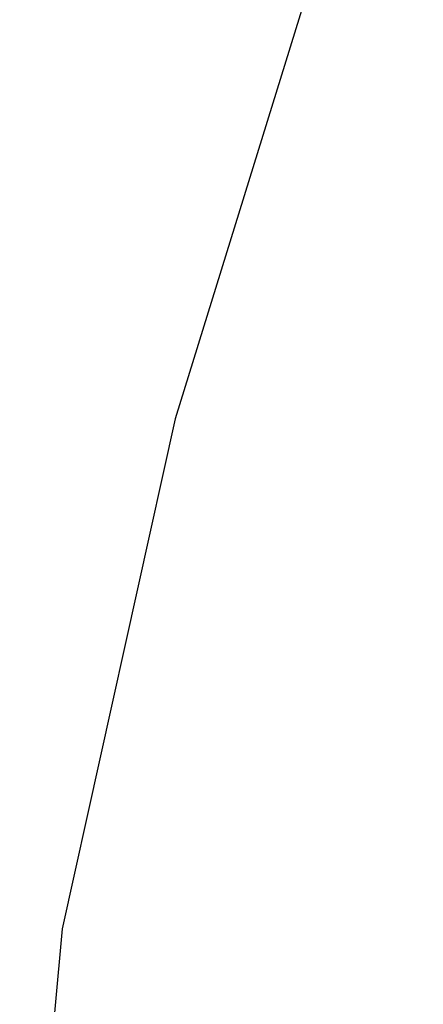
# Model space of a CAD drawing. Extents: x 10527 to 38813, y 13847 to 37526.
# Tile 122 of 256: x 35350.496 to 35351.067, y 36365.825 to 36367.216. Entities that reach past the tile are written whole.
import ezdxf

# ---------------------------------------------------------------- set-up
doc = ezdxf.new("R2010")
doc.units = 0
doc.header["$LTSCALE"] = 0.5
doc.header["$MEASUREMENT"] = 0
doc.layers.add('(032) Горизонтали утолщенные', color=32, linetype='Continuous', lineweight=30)

# ---------------------------------------------------------------- blocks, each defined once
blk = doc.blocks.new('gergrgrre')
at = {"layer": '(032) Горизонтали утолщенные', "color": 32}
blk.add_polyline3d([(360205.37, 4200491.68, 546), (360204.44, 4200490.86, 546), (360203.56, 4200489.96, 546), (360202.71, 4200488.95, 546), (360201.9, 4200487.84, 546), (360201.14, 4200486.63, 546), (360200.44, 4200485.35, 546), (360199.79, 4200484.05, 546), (360199.21, 4200482.75, 546), (360198.7, 4200481.51, 546), (360198.27, 4200480.37, 546), (360197.92, 4200479.37, 546), (360197.66, 4200478.53, 546), (360197.5, 4200477.81, 546), (360197.44, 4200477.15, 546), (360197.51, 4200476.49, 546), (360197.7, 4200475.76, 546), (360198.04, 4200474.92, 546), (360198.52, 4200473.88, 546)], dxfattribs=at)
blk.add_polyline3d([(360205.37, 4200491.68, 546), (360204.44, 4200490.86, 546), (360203.56, 4200489.96, 546), (360202.71, 4200488.95, 546), (360201.9, 4200487.84, 546), (360201.14, 4200486.63, 546), (360200.44, 4200485.35, 546), (360199.79, 4200484.05, 546), (360199.21, 4200482.75, 546), (360198.7, 4200481.51, 546), (360198.27, 4200480.37, 546), (360197.92, 4200479.37, 546), (360197.66, 4200478.53, 546), (360197.5, 4200477.81, 546), (360197.44, 4200477.15, 546), (360197.51, 4200476.49, 546), (360197.7, 4200475.76, 546), (360198.04, 4200474.92, 546), (360198.52, 4200473.88, 546)], dxfattribs=at)
blk.add_polyline3d([(360205.37, 4200491.68, 546), (360204.44, 4200490.86, 546), (360203.56, 4200489.96, 546), (360202.71, 4200488.95, 546), (360201.9, 4200487.84, 546), (360201.14, 4200486.63, 546), (360200.44, 4200485.35, 546), (360199.79, 4200484.05, 546), (360199.21, 4200482.75, 546), (360198.7, 4200481.51, 546), (360198.27, 4200480.37, 546), (360197.92, 4200479.37, 546), (360197.66, 4200478.53, 546), (360197.5, 4200477.81, 546), (360197.44, 4200477.15, 546), (360197.51, 4200476.49, 546), (360197.7, 4200475.76, 546), (360198.04, 4200474.92, 546), (360198.52, 4200473.88, 546)], dxfattribs=at)
blk.add_polyline3d([(360205.37, 4200491.68, 546), (360204.44, 4200490.86, 546), (360203.56, 4200489.96, 546), (360202.71, 4200488.95, 546), (360201.9, 4200487.84, 546), (360201.14, 4200486.63, 546), (360200.44, 4200485.35, 546), (360199.79, 4200484.05, 546), (360199.21, 4200482.75, 546), (360198.7, 4200481.51, 546), (360198.27, 4200480.37, 546), (360197.92, 4200479.37, 546), (360197.66, 4200478.53, 546), (360197.5, 4200477.81, 546), (360197.44, 4200477.15, 546), (360197.51, 4200476.49, 546), (360197.7, 4200475.76, 546), (360198.04, 4200474.92, 546), (360198.52, 4200473.88, 546)], dxfattribs=at)
blk.add_polyline3d([(360205.37, 4200491.68, 546), (360204.44, 4200490.86, 546), (360203.56, 4200489.96, 546), (360202.71, 4200488.95, 546), (360201.9, 4200487.84, 546), (360201.14, 4200486.63, 546), (360200.44, 4200485.35, 546), (360199.79, 4200484.05, 546), (360199.21, 4200482.75, 546), (360198.7, 4200481.51, 546), (360198.27, 4200480.37, 546), (360197.92, 4200479.37, 546), (360197.66, 4200478.53, 546), (360197.5, 4200477.81, 546), (360197.44, 4200477.15, 546), (360197.51, 4200476.49, 546), (360197.7, 4200475.76, 546), (360198.04, 4200474.92, 546), (360198.52, 4200473.88, 546)], dxfattribs=at)
blk.add_polyline3d([(360205.37, 4200491.68, 546), (360204.44, 4200490.86, 546), (360203.56, 4200489.96, 546), (360202.71, 4200488.95, 546), (360201.9, 4200487.84, 546), (360201.14, 4200486.63, 546), (360200.44, 4200485.35, 546), (360199.79, 4200484.05, 546), (360199.21, 4200482.75, 546), (360198.7, 4200481.51, 546), (360198.27, 4200480.37, 546), (360197.92, 4200479.37, 546), (360197.66, 4200478.53, 546), (360197.5, 4200477.81, 546), (360197.44, 4200477.15, 546), (360197.51, 4200476.49, 546), (360197.7, 4200475.76, 546), (360198.04, 4200474.92, 546), (360198.52, 4200473.88, 546)], dxfattribs=at)
blk.add_polyline3d([(360205.37, 4200491.68, 546), (360204.44, 4200490.86, 546), (360203.56, 4200489.96, 546), (360202.71, 4200488.95, 546), (360201.9, 4200487.84, 546), (360201.14, 4200486.63, 546), (360200.44, 4200485.35, 546), (360199.79, 4200484.05, 546), (360199.21, 4200482.75, 546), (360198.7, 4200481.51, 546), (360198.27, 4200480.37, 546), (360197.92, 4200479.37, 546), (360197.66, 4200478.53, 546), (360197.5, 4200477.81, 546), (360197.44, 4200477.15, 546), (360197.51, 4200476.49, 546), (360197.7, 4200475.76, 546), (360198.04, 4200474.92, 546), (360198.52, 4200473.88, 546)], dxfattribs=at)
blk.add_polyline3d([(360205.37, 4200491.68, 546), (360204.44, 4200490.86, 546), (360203.56, 4200489.96, 546), (360202.71, 4200488.95, 546), (360201.9, 4200487.84, 546), (360201.14, 4200486.63, 546), (360200.44, 4200485.35, 546), (360199.79, 4200484.05, 546), (360199.21, 4200482.75, 546), (360198.7, 4200481.51, 546), (360198.27, 4200480.37, 546), (360197.92, 4200479.37, 546), (360197.66, 4200478.53, 546), (360197.5, 4200477.81, 546), (360197.44, 4200477.15, 546), (360197.51, 4200476.49, 546), (360197.7, 4200475.76, 546), (360198.04, 4200474.92, 546), (360198.52, 4200473.88, 546)], dxfattribs=at)
blk.add_polyline3d([(360205.37, 4200491.68, 546), (360204.44, 4200490.86, 546), (360203.56, 4200489.96, 546), (360202.71, 4200488.95, 546), (360201.9, 4200487.84, 546), (360201.14, 4200486.63, 546), (360200.44, 4200485.35, 546), (360199.79, 4200484.05, 546), (360199.21, 4200482.75, 546), (360198.7, 4200481.51, 546), (360198.27, 4200480.37, 546), (360197.92, 4200479.37, 546), (360197.66, 4200478.53, 546), (360197.5, 4200477.81, 546), (360197.44, 4200477.15, 546), (360197.51, 4200476.49, 546), (360197.7, 4200475.76, 546), (360198.04, 4200474.92, 546), (360198.52, 4200473.88, 546)], dxfattribs=at)
blk.add_polyline3d([(360205.37, 4200491.68, 546), (360204.44, 4200490.86, 546), (360203.56, 4200489.96, 546), (360202.71, 4200488.95, 546), (360201.9, 4200487.84, 546), (360201.14, 4200486.63, 546), (360200.44, 4200485.35, 546), (360199.79, 4200484.05, 546), (360199.21, 4200482.75, 546), (360198.7, 4200481.51, 546), (360198.27, 4200480.37, 546), (360197.92, 4200479.37, 546), (360197.66, 4200478.53, 546), (360197.5, 4200477.81, 546), (360197.44, 4200477.15, 546), (360197.51, 4200476.49, 546), (360197.7, 4200475.76, 546), (360198.04, 4200474.92, 546), (360198.52, 4200473.88, 546)], dxfattribs=at)
blk.add_polyline3d([(360205.37, 4200491.68, 546), (360204.44, 4200490.86, 546), (360203.56, 4200489.96, 546), (360202.71, 4200488.95, 546), (360201.9, 4200487.84, 546), (360201.14, 4200486.63, 546), (360200.44, 4200485.35, 546), (360199.79, 4200484.05, 546), (360199.21, 4200482.75, 546), (360198.7, 4200481.51, 546), (360198.27, 4200480.37, 546), (360197.92, 4200479.37, 546), (360197.66, 4200478.53, 546), (360197.5, 4200477.81, 546), (360197.44, 4200477.15, 546), (360197.51, 4200476.49, 546), (360197.7, 4200475.76, 546), (360198.04, 4200474.92, 546), (360198.52, 4200473.88, 546)], dxfattribs=at)
blk.add_polyline3d([(360205.37, 4200491.68, 546), (360204.44, 4200490.86, 546), (360203.56, 4200489.96, 546), (360202.71, 4200488.95, 546), (360201.9, 4200487.84, 546), (360201.14, 4200486.63, 546), (360200.44, 4200485.35, 546), (360199.79, 4200484.05, 546), (360199.21, 4200482.75, 546), (360198.7, 4200481.51, 546), (360198.27, 4200480.37, 546), (360197.92, 4200479.37, 546), (360197.66, 4200478.53, 546), (360197.5, 4200477.81, 546), (360197.44, 4200477.15, 546), (360197.51, 4200476.49, 546), (360197.7, 4200475.76, 546), (360198.04, 4200474.92, 546), (360198.52, 4200473.88, 546)], dxfattribs=at)
blk.add_polyline3d([(360205.37, 4200491.68, 546), (360204.44, 4200490.86, 546), (360203.56, 4200489.96, 546), (360202.71, 4200488.95, 546), (360201.9, 4200487.84, 546), (360201.14, 4200486.63, 546), (360200.44, 4200485.35, 546), (360199.79, 4200484.05, 546), (360199.21, 4200482.75, 546), (360198.7, 4200481.51, 546), (360198.27, 4200480.37, 546), (360197.92, 4200479.37, 546), (360197.66, 4200478.53, 546), (360197.5, 4200477.81, 546), (360197.44, 4200477.15, 546), (360197.51, 4200476.49, 546), (360197.7, 4200475.76, 546), (360198.04, 4200474.92, 546), (360198.52, 4200473.88, 546)], dxfattribs=at)
blk.add_polyline3d([(360205.37, 4200491.68, 546), (360204.44, 4200490.86, 546), (360203.56, 4200489.96, 546), (360202.71, 4200488.95, 546), (360201.9, 4200487.84, 546), (360201.14, 4200486.63, 546), (360200.44, 4200485.35, 546), (360199.79, 4200484.05, 546), (360199.21, 4200482.75, 546), (360198.7, 4200481.51, 546), (360198.27, 4200480.37, 546), (360197.92, 4200479.37, 546), (360197.66, 4200478.53, 546), (360197.5, 4200477.81, 546), (360197.44, 4200477.15, 546), (360197.51, 4200476.49, 546), (360197.7, 4200475.76, 546), (360198.04, 4200474.92, 546), (360198.52, 4200473.88, 546)], dxfattribs=at)
blk.add_polyline3d([(360205.37, 4200491.68, 546), (360204.44, 4200490.86, 546), (360203.56, 4200489.96, 546), (360202.71, 4200488.95, 546), (360201.9, 4200487.84, 546), (360201.14, 4200486.63, 546), (360200.44, 4200485.35, 546), (360199.79, 4200484.05, 546), (360199.21, 4200482.75, 546), (360198.7, 4200481.51, 546), (360198.27, 4200480.37, 546), (360197.92, 4200479.37, 546), (360197.66, 4200478.53, 546), (360197.5, 4200477.81, 546), (360197.44, 4200477.15, 546), (360197.51, 4200476.49, 546), (360197.7, 4200475.76, 546), (360198.04, 4200474.92, 546), (360198.52, 4200473.88, 546)], dxfattribs=at)
blk.add_polyline3d([(360205.37, 4200491.68, 546), (360204.44, 4200490.86, 546), (360203.56, 4200489.96, 546), (360202.71, 4200488.95, 546), (360201.9, 4200487.84, 546), (360201.14, 4200486.63, 546), (360200.44, 4200485.35, 546), (360199.79, 4200484.05, 546), (360199.21, 4200482.75, 546), (360198.7, 4200481.51, 546), (360198.27, 4200480.37, 546), (360197.92, 4200479.37, 546), (360197.66, 4200478.53, 546), (360197.5, 4200477.81, 546), (360197.44, 4200477.15, 546), (360197.51, 4200476.49, 546), (360197.7, 4200475.76, 546), (360198.04, 4200474.92, 546), (360198.52, 4200473.88, 546)], dxfattribs=at)
blk.add_polyline3d([(360205.37, 4200491.68, 546), (360204.44, 4200490.86, 546), (360203.56, 4200489.96, 546), (360202.71, 4200488.95, 546), (360201.9, 4200487.84, 546), (360201.14, 4200486.63, 546), (360200.44, 4200485.35, 546), (360199.79, 4200484.05, 546), (360199.21, 4200482.75, 546), (360198.7, 4200481.51, 546), (360198.27, 4200480.37, 546), (360197.92, 4200479.37, 546), (360197.66, 4200478.53, 546), (360197.5, 4200477.81, 546), (360197.44, 4200477.15, 546), (360197.51, 4200476.49, 546), (360197.7, 4200475.76, 546), (360198.04, 4200474.92, 546), (360198.52, 4200473.88, 546)], dxfattribs=at)
blk.add_polyline3d([(360205.37, 4200491.68, 546), (360204.44, 4200490.86, 546), (360203.56, 4200489.96, 546), (360202.71, 4200488.95, 546), (360201.9, 4200487.84, 546), (360201.14, 4200486.63, 546), (360200.44, 4200485.35, 546), (360199.79, 4200484.05, 546), (360199.21, 4200482.75, 546), (360198.7, 4200481.51, 546), (360198.27, 4200480.37, 546), (360197.92, 4200479.37, 546), (360197.66, 4200478.53, 546), (360197.5, 4200477.81, 546), (360197.44, 4200477.15, 546), (360197.51, 4200476.49, 546), (360197.7, 4200475.76, 546), (360198.04, 4200474.92, 546), (360198.52, 4200473.88, 546)], dxfattribs=at)
blk.add_polyline3d([(360205.37, 4200491.68, 546), (360204.44, 4200490.86, 546), (360203.56, 4200489.96, 546), (360202.71, 4200488.95, 546), (360201.9, 4200487.84, 546), (360201.14, 4200486.63, 546), (360200.44, 4200485.35, 546), (360199.79, 4200484.05, 546), (360199.21, 4200482.75, 546), (360198.7, 4200481.51, 546), (360198.27, 4200480.37, 546), (360197.92, 4200479.37, 546), (360197.66, 4200478.53, 546), (360197.5, 4200477.81, 546), (360197.44, 4200477.15, 546), (360197.51, 4200476.49, 546), (360197.7, 4200475.76, 546), (360198.04, 4200474.92, 546), (360198.52, 4200473.88, 546)], dxfattribs=at)
blk.add_polyline3d([(360205.37, 4200491.68, 546), (360204.44, 4200490.86, 546), (360203.56, 4200489.96, 546), (360202.71, 4200488.95, 546), (360201.9, 4200487.84, 546), (360201.14, 4200486.63, 546), (360200.44, 4200485.35, 546), (360199.79, 4200484.05, 546), (360199.21, 4200482.75, 546), (360198.7, 4200481.51, 546), (360198.27, 4200480.37, 546), (360197.92, 4200479.37, 546), (360197.66, 4200478.53, 546), (360197.5, 4200477.81, 546), (360197.44, 4200477.15, 546), (360197.51, 4200476.49, 546), (360197.7, 4200475.76, 546), (360198.04, 4200474.92, 546), (360198.52, 4200473.88, 546)], dxfattribs=at)
blk.add_polyline3d([(360205.37, 4200491.68, 546), (360204.44, 4200490.86, 546), (360203.56, 4200489.96, 546), (360202.71, 4200488.95, 546), (360201.9, 4200487.84, 546), (360201.14, 4200486.63, 546), (360200.44, 4200485.35, 546), (360199.79, 4200484.05, 546), (360199.21, 4200482.75, 546), (360198.7, 4200481.51, 546), (360198.27, 4200480.37, 546), (360197.92, 4200479.37, 546), (360197.66, 4200478.53, 546), (360197.5, 4200477.81, 546), (360197.44, 4200477.15, 546), (360197.51, 4200476.49, 546), (360197.7, 4200475.76, 546), (360198.04, 4200474.92, 546), (360198.52, 4200473.88, 546)], dxfattribs=at)
blk.add_polyline3d([(360205.37, 4200491.68, 546), (360204.44, 4200490.86, 546), (360203.56, 4200489.96, 546), (360202.71, 4200488.95, 546), (360201.9, 4200487.84, 546), (360201.14, 4200486.63, 546), (360200.44, 4200485.35, 546), (360199.79, 4200484.05, 546), (360199.21, 4200482.75, 546), (360198.7, 4200481.51, 546), (360198.27, 4200480.37, 546), (360197.92, 4200479.37, 546), (360197.66, 4200478.53, 546), (360197.5, 4200477.81, 546), (360197.44, 4200477.15, 546), (360197.51, 4200476.49, 546), (360197.7, 4200475.76, 546), (360198.04, 4200474.92, 546), (360198.52, 4200473.88, 546)], dxfattribs=at)
blk.add_polyline3d([(360205.37, 4200491.68, 546), (360204.44, 4200490.86, 546), (360203.56, 4200489.96, 546), (360202.71, 4200488.95, 546), (360201.9, 4200487.84, 546), (360201.14, 4200486.63, 546), (360200.44, 4200485.35, 546), (360199.79, 4200484.05, 546), (360199.21, 4200482.75, 546), (360198.7, 4200481.51, 546), (360198.27, 4200480.37, 546), (360197.92, 4200479.37, 546), (360197.66, 4200478.53, 546), (360197.5, 4200477.81, 546), (360197.44, 4200477.15, 546), (360197.51, 4200476.49, 546), (360197.7, 4200475.76, 546), (360198.04, 4200474.92, 546), (360198.52, 4200473.88, 546)], dxfattribs=at)
blk.add_polyline3d([(360205.37, 4200491.68, 546), (360204.44, 4200490.86, 546), (360203.56, 4200489.96, 546), (360202.71, 4200488.95, 546), (360201.9, 4200487.84, 546), (360201.14, 4200486.63, 546), (360200.44, 4200485.35, 546), (360199.79, 4200484.05, 546), (360199.21, 4200482.75, 546), (360198.7, 4200481.51, 546), (360198.27, 4200480.37, 546), (360197.92, 4200479.37, 546), (360197.66, 4200478.53, 546), (360197.5, 4200477.81, 546), (360197.44, 4200477.15, 546), (360197.51, 4200476.49, 546), (360197.7, 4200475.76, 546), (360198.04, 4200474.92, 546), (360198.52, 4200473.88, 546)], dxfattribs=at)
blk.add_polyline3d([(360205.37, 4200491.68, 546), (360204.44, 4200490.86, 546), (360203.56, 4200489.96, 546), (360202.71, 4200488.95, 546), (360201.9, 4200487.84, 546), (360201.14, 4200486.63, 546), (360200.44, 4200485.35, 546), (360199.79, 4200484.05, 546), (360199.21, 4200482.75, 546), (360198.7, 4200481.51, 546), (360198.27, 4200480.37, 546), (360197.92, 4200479.37, 546), (360197.66, 4200478.53, 546), (360197.5, 4200477.81, 546), (360197.44, 4200477.15, 546), (360197.51, 4200476.49, 546), (360197.7, 4200475.76, 546), (360198.04, 4200474.92, 546), (360198.52, 4200473.88, 546)], dxfattribs=at)
blk.add_polyline3d([(360205.37, 4200491.68, 546), (360204.44, 4200490.86, 546), (360203.56, 4200489.96, 546), (360202.71, 4200488.95, 546), (360201.9, 4200487.84, 546), (360201.14, 4200486.63, 546), (360200.44, 4200485.35, 546), (360199.79, 4200484.05, 546), (360199.21, 4200482.75, 546), (360198.7, 4200481.51, 546), (360198.27, 4200480.37, 546), (360197.92, 4200479.37, 546), (360197.66, 4200478.53, 546), (360197.5, 4200477.81, 546), (360197.44, 4200477.15, 546), (360197.51, 4200476.49, 546), (360197.7, 4200475.76, 546), (360198.04, 4200474.92, 546), (360198.52, 4200473.88, 546)], dxfattribs=at)
blk.add_polyline3d([(360205.37, 4200491.68, 546), (360204.44, 4200490.86, 546), (360203.56, 4200489.96, 546), (360202.71, 4200488.95, 546), (360201.9, 4200487.84, 546), (360201.14, 4200486.63, 546), (360200.44, 4200485.35, 546), (360199.79, 4200484.05, 546), (360199.21, 4200482.75, 546), (360198.7, 4200481.51, 546), (360198.27, 4200480.37, 546), (360197.92, 4200479.37, 546), (360197.66, 4200478.53, 546), (360197.5, 4200477.81, 546), (360197.44, 4200477.15, 546), (360197.51, 4200476.49, 546), (360197.7, 4200475.76, 546), (360198.04, 4200474.92, 546), (360198.52, 4200473.88, 546)], dxfattribs=at)
blk.add_polyline3d([(360205.37, 4200491.68, 546), (360204.44, 4200490.86, 546), (360203.56, 4200489.96, 546), (360202.71, 4200488.95, 546), (360201.9, 4200487.84, 546), (360201.14, 4200486.63, 546), (360200.44, 4200485.35, 546), (360199.79, 4200484.05, 546), (360199.21, 4200482.75, 546), (360198.7, 4200481.51, 546), (360198.27, 4200480.37, 546), (360197.92, 4200479.37, 546), (360197.66, 4200478.53, 546), (360197.5, 4200477.81, 546), (360197.44, 4200477.15, 546), (360197.51, 4200476.49, 546), (360197.7, 4200475.76, 546), (360198.04, 4200474.92, 546), (360198.52, 4200473.88, 546)], dxfattribs=at)
blk.add_polyline3d([(360205.37, 4200491.68, 546), (360204.44, 4200490.86, 546), (360203.56, 4200489.96, 546), (360202.71, 4200488.95, 546), (360201.9, 4200487.84, 546), (360201.14, 4200486.63, 546), (360200.44, 4200485.35, 546), (360199.79, 4200484.05, 546), (360199.21, 4200482.75, 546), (360198.7, 4200481.51, 546), (360198.27, 4200480.37, 546), (360197.92, 4200479.37, 546), (360197.66, 4200478.53, 546), (360197.5, 4200477.81, 546), (360197.44, 4200477.15, 546), (360197.51, 4200476.49, 546), (360197.7, 4200475.76, 546), (360198.04, 4200474.92, 546), (360198.52, 4200473.88, 546)], dxfattribs=at)
blk.add_polyline3d([(360205.37, 4200491.68, 546), (360204.44, 4200490.86, 546), (360203.56, 4200489.96, 546), (360202.71, 4200488.95, 546), (360201.9, 4200487.84, 546), (360201.14, 4200486.63, 546), (360200.44, 4200485.35, 546), (360199.79, 4200484.05, 546), (360199.21, 4200482.75, 546), (360198.7, 4200481.51, 546), (360198.27, 4200480.37, 546), (360197.92, 4200479.37, 546), (360197.66, 4200478.53, 546), (360197.5, 4200477.81, 546), (360197.44, 4200477.15, 546), (360197.51, 4200476.49, 546), (360197.7, 4200475.76, 546), (360198.04, 4200474.92, 546), (360198.52, 4200473.88, 546)], dxfattribs=at)
blk.add_polyline3d([(360205.37, 4200491.68, 546), (360204.44, 4200490.86, 546), (360203.56, 4200489.96, 546), (360202.71, 4200488.95, 546), (360201.9, 4200487.84, 546), (360201.14, 4200486.63, 546), (360200.44, 4200485.35, 546), (360199.79, 4200484.05, 546), (360199.21, 4200482.75, 546), (360198.7, 4200481.51, 546), (360198.27, 4200480.37, 546), (360197.92, 4200479.37, 546), (360197.66, 4200478.53, 546), (360197.5, 4200477.81, 546), (360197.44, 4200477.15, 546), (360197.51, 4200476.49, 546), (360197.7, 4200475.76, 546), (360198.04, 4200474.92, 546), (360198.52, 4200473.88, 546)], dxfattribs=at)
blk.add_polyline3d([(360205.37, 4200491.68, 546), (360204.44, 4200490.86, 546), (360203.56, 4200489.96, 546), (360202.71, 4200488.95, 546), (360201.9, 4200487.84, 546), (360201.14, 4200486.63, 546), (360200.44, 4200485.35, 546), (360199.79, 4200484.05, 546), (360199.21, 4200482.75, 546), (360198.7, 4200481.51, 546), (360198.27, 4200480.37, 546), (360197.92, 4200479.37, 546), (360197.66, 4200478.53, 546), (360197.5, 4200477.81, 546), (360197.44, 4200477.15, 546), (360197.51, 4200476.49, 546), (360197.7, 4200475.76, 546), (360198.04, 4200474.92, 546), (360198.52, 4200473.88, 546)], dxfattribs=at)
blk.add_polyline3d([(360205.37, 4200491.68, 546), (360204.44, 4200490.86, 546), (360203.56, 4200489.96, 546), (360202.71, 4200488.95, 546), (360201.9, 4200487.84, 546), (360201.14, 4200486.63, 546), (360200.44, 4200485.35, 546), (360199.79, 4200484.05, 546), (360199.21, 4200482.75, 546), (360198.7, 4200481.51, 546), (360198.27, 4200480.37, 546), (360197.92, 4200479.37, 546), (360197.66, 4200478.53, 546), (360197.5, 4200477.81, 546), (360197.44, 4200477.15, 546), (360197.51, 4200476.49, 546), (360197.7, 4200475.76, 546), (360198.04, 4200474.92, 546), (360198.52, 4200473.88, 546)], dxfattribs=at)
blk.add_polyline3d([(360205.37, 4200491.68, 546), (360204.44, 4200490.86, 546), (360203.56, 4200489.96, 546), (360202.71, 4200488.95, 546), (360201.9, 4200487.84, 546), (360201.14, 4200486.63, 546), (360200.44, 4200485.35, 546), (360199.79, 4200484.05, 546), (360199.21, 4200482.75, 546), (360198.7, 4200481.51, 546), (360198.27, 4200480.37, 546), (360197.92, 4200479.37, 546), (360197.66, 4200478.53, 546), (360197.5, 4200477.81, 546), (360197.44, 4200477.15, 546), (360197.51, 4200476.49, 546), (360197.7, 4200475.76, 546), (360198.04, 4200474.92, 546), (360198.52, 4200473.88, 546)], dxfattribs=at)
blk.add_polyline3d([(360205.37, 4200491.68, 546), (360204.44, 4200490.86, 546), (360203.56, 4200489.96, 546), (360202.71, 4200488.95, 546), (360201.9, 4200487.84, 546), (360201.14, 4200486.63, 546), (360200.44, 4200485.35, 546), (360199.79, 4200484.05, 546), (360199.21, 4200482.75, 546), (360198.7, 4200481.51, 546), (360198.27, 4200480.37, 546), (360197.92, 4200479.37, 546), (360197.66, 4200478.53, 546), (360197.5, 4200477.81, 546), (360197.44, 4200477.15, 546), (360197.51, 4200476.49, 546), (360197.7, 4200475.76, 546), (360198.04, 4200474.92, 546), (360198.52, 4200473.88, 546)], dxfattribs=at)
blk.add_polyline3d([(360205.37, 4200491.68, 546), (360204.44, 4200490.86, 546), (360203.56, 4200489.96, 546), (360202.71, 4200488.95, 546), (360201.9, 4200487.84, 546), (360201.14, 4200486.63, 546), (360200.44, 4200485.35, 546), (360199.79, 4200484.05, 546), (360199.21, 4200482.75, 546), (360198.7, 4200481.51, 546), (360198.27, 4200480.37, 546), (360197.92, 4200479.37, 546), (360197.66, 4200478.53, 546), (360197.5, 4200477.81, 546), (360197.44, 4200477.15, 546), (360197.51, 4200476.49, 546), (360197.7, 4200475.76, 546), (360198.04, 4200474.92, 546), (360198.52, 4200473.88, 546)], dxfattribs=at)
blk.add_polyline3d([(360205.37, 4200491.68, 546), (360204.44, 4200490.86, 546), (360203.56, 4200489.96, 546), (360202.71, 4200488.95, 546), (360201.9, 4200487.84, 546), (360201.14, 4200486.63, 546), (360200.44, 4200485.35, 546), (360199.79, 4200484.05, 546), (360199.21, 4200482.75, 546), (360198.7, 4200481.51, 546), (360198.27, 4200480.37, 546), (360197.92, 4200479.37, 546), (360197.66, 4200478.53, 546), (360197.5, 4200477.81, 546), (360197.44, 4200477.15, 546), (360197.51, 4200476.49, 546), (360197.7, 4200475.76, 546), (360198.04, 4200474.92, 546), (360198.52, 4200473.88, 546)], dxfattribs=at)
blk.add_polyline3d([(360205.37, 4200491.68, 546), (360204.44, 4200490.86, 546), (360203.56, 4200489.96, 546), (360202.71, 4200488.95, 546), (360201.9, 4200487.84, 546), (360201.14, 4200486.63, 546), (360200.44, 4200485.35, 546), (360199.79, 4200484.05, 546), (360199.21, 4200482.75, 546), (360198.7, 4200481.51, 546), (360198.27, 4200480.37, 546), (360197.92, 4200479.37, 546), (360197.66, 4200478.53, 546), (360197.5, 4200477.81, 546), (360197.44, 4200477.15, 546), (360197.51, 4200476.49, 546), (360197.7, 4200475.76, 546), (360198.04, 4200474.92, 546), (360198.52, 4200473.88, 546)], dxfattribs=at)
blk.add_polyline3d([(360205.37, 4200491.68, 546), (360204.44, 4200490.86, 546), (360203.56, 4200489.96, 546), (360202.71, 4200488.95, 546), (360201.9, 4200487.84, 546), (360201.14, 4200486.63, 546), (360200.44, 4200485.35, 546), (360199.79, 4200484.05, 546), (360199.21, 4200482.75, 546), (360198.7, 4200481.51, 546), (360198.27, 4200480.37, 546), (360197.92, 4200479.37, 546), (360197.66, 4200478.53, 546), (360197.5, 4200477.81, 546), (360197.44, 4200477.15, 546), (360197.51, 4200476.49, 546), (360197.7, 4200475.76, 546), (360198.04, 4200474.92, 546), (360198.52, 4200473.88, 546)], dxfattribs=at)
blk.add_polyline3d([(360205.37, 4200491.68, 546), (360204.44, 4200490.86, 546), (360203.56, 4200489.96, 546), (360202.71, 4200488.95, 546), (360201.9, 4200487.84, 546), (360201.14, 4200486.63, 546), (360200.44, 4200485.35, 546), (360199.79, 4200484.05, 546), (360199.21, 4200482.75, 546), (360198.7, 4200481.51, 546), (360198.27, 4200480.37, 546), (360197.92, 4200479.37, 546), (360197.66, 4200478.53, 546), (360197.5, 4200477.81, 546), (360197.44, 4200477.15, 546), (360197.51, 4200476.49, 546), (360197.7, 4200475.76, 546), (360198.04, 4200474.92, 546), (360198.52, 4200473.88, 546)], dxfattribs=at)
blk.add_polyline3d([(360205.37, 4200491.68, 546), (360204.44, 4200490.86, 546), (360203.56, 4200489.96, 546), (360202.71, 4200488.95, 546), (360201.9, 4200487.84, 546), (360201.14, 4200486.63, 546), (360200.44, 4200485.35, 546), (360199.79, 4200484.05, 546), (360199.21, 4200482.75, 546), (360198.7, 4200481.51, 546), (360198.27, 4200480.37, 546), (360197.92, 4200479.37, 546), (360197.66, 4200478.53, 546), (360197.5, 4200477.81, 546), (360197.44, 4200477.15, 546), (360197.51, 4200476.49, 546), (360197.7, 4200475.76, 546), (360198.04, 4200474.92, 546), (360198.52, 4200473.88, 546)], dxfattribs=at)
blk.add_polyline3d([(360205.37, 4200491.68, 546), (360204.44, 4200490.86, 546), (360203.56, 4200489.96, 546), (360202.71, 4200488.95, 546), (360201.9, 4200487.84, 546), (360201.14, 4200486.63, 546), (360200.44, 4200485.35, 546), (360199.79, 4200484.05, 546), (360199.21, 4200482.75, 546), (360198.7, 4200481.51, 546), (360198.27, 4200480.37, 546), (360197.92, 4200479.37, 546), (360197.66, 4200478.53, 546), (360197.5, 4200477.81, 546), (360197.44, 4200477.15, 546), (360197.51, 4200476.49, 546), (360197.7, 4200475.76, 546), (360198.04, 4200474.92, 546), (360198.52, 4200473.88, 546)], dxfattribs=at)
blk.add_polyline3d([(360205.37, 4200491.68, 546), (360204.44, 4200490.86, 546), (360203.56, 4200489.96, 546), (360202.71, 4200488.95, 546), (360201.9, 4200487.84, 546), (360201.14, 4200486.63, 546), (360200.44, 4200485.35, 546), (360199.79, 4200484.05, 546), (360199.21, 4200482.75, 546), (360198.7, 4200481.51, 546), (360198.27, 4200480.37, 546), (360197.92, 4200479.37, 546), (360197.66, 4200478.53, 546), (360197.5, 4200477.81, 546), (360197.44, 4200477.15, 546), (360197.51, 4200476.49, 546), (360197.7, 4200475.76, 546), (360198.04, 4200474.92, 546), (360198.52, 4200473.88, 546)], dxfattribs=at)
blk.add_polyline3d([(360205.37, 4200491.68, 546), (360204.44, 4200490.86, 546), (360203.56, 4200489.96, 546), (360202.71, 4200488.95, 546), (360201.9, 4200487.84, 546), (360201.14, 4200486.63, 546), (360200.44, 4200485.35, 546), (360199.79, 4200484.05, 546), (360199.21, 4200482.75, 546), (360198.7, 4200481.51, 546), (360198.27, 4200480.37, 546), (360197.92, 4200479.37, 546), (360197.66, 4200478.53, 546), (360197.5, 4200477.81, 546), (360197.44, 4200477.15, 546), (360197.51, 4200476.49, 546), (360197.7, 4200475.76, 546), (360198.04, 4200474.92, 546), (360198.52, 4200473.88, 546)], dxfattribs=at)
blk.add_polyline3d([(360205.37, 4200491.68, 546), (360204.44, 4200490.86, 546), (360203.56, 4200489.96, 546), (360202.71, 4200488.95, 546), (360201.9, 4200487.84, 546), (360201.14, 4200486.63, 546), (360200.44, 4200485.35, 546), (360199.79, 4200484.05, 546), (360199.21, 4200482.75, 546), (360198.7, 4200481.51, 546), (360198.27, 4200480.37, 546), (360197.92, 4200479.37, 546), (360197.66, 4200478.53, 546), (360197.5, 4200477.81, 546), (360197.44, 4200477.15, 546), (360197.51, 4200476.49, 546), (360197.7, 4200475.76, 546), (360198.04, 4200474.92, 546), (360198.52, 4200473.88, 546)], dxfattribs=at)
blk.add_polyline3d([(360205.37, 4200491.68, 546), (360204.44, 4200490.86, 546), (360203.56, 4200489.96, 546), (360202.71, 4200488.95, 546), (360201.9, 4200487.84, 546), (360201.14, 4200486.63, 546), (360200.44, 4200485.35, 546), (360199.79, 4200484.05, 546), (360199.21, 4200482.75, 546), (360198.7, 4200481.51, 546), (360198.27, 4200480.37, 546), (360197.92, 4200479.37, 546), (360197.66, 4200478.53, 546), (360197.5, 4200477.81, 546), (360197.44, 4200477.15, 546), (360197.51, 4200476.49, 546), (360197.7, 4200475.76, 546), (360198.04, 4200474.92, 546), (360198.52, 4200473.88, 546)], dxfattribs=at)
blk.add_polyline3d([(360205.37, 4200491.68, 546), (360204.44, 4200490.86, 546), (360203.56, 4200489.96, 546), (360202.71, 4200488.95, 546), (360201.9, 4200487.84, 546), (360201.14, 4200486.63, 546), (360200.44, 4200485.35, 546), (360199.79, 4200484.05, 546), (360199.21, 4200482.75, 546), (360198.7, 4200481.51, 546), (360198.27, 4200480.37, 546), (360197.92, 4200479.37, 546), (360197.66, 4200478.53, 546), (360197.5, 4200477.81, 546), (360197.44, 4200477.15, 546), (360197.51, 4200476.49, 546), (360197.7, 4200475.76, 546), (360198.04, 4200474.92, 546), (360198.52, 4200473.88, 546)], dxfattribs=at)
blk.add_polyline3d([(360205.37, 4200491.68, 546), (360204.44, 4200490.86, 546), (360203.56, 4200489.96, 546), (360202.71, 4200488.95, 546), (360201.9, 4200487.84, 546), (360201.14, 4200486.63, 546), (360200.44, 4200485.35, 546), (360199.79, 4200484.05, 546), (360199.21, 4200482.75, 546), (360198.7, 4200481.51, 546), (360198.27, 4200480.37, 546), (360197.92, 4200479.37, 546), (360197.66, 4200478.53, 546), (360197.5, 4200477.81, 546), (360197.44, 4200477.15, 546), (360197.51, 4200476.49, 546), (360197.7, 4200475.76, 546), (360198.04, 4200474.92, 546), (360198.52, 4200473.88, 546)], dxfattribs=at)
blk.add_polyline3d([(360205.37, 4200491.68, 546), (360204.44, 4200490.86, 546), (360203.56, 4200489.96, 546), (360202.71, 4200488.95, 546), (360201.9, 4200487.84, 546), (360201.14, 4200486.63, 546), (360200.44, 4200485.35, 546), (360199.79, 4200484.05, 546), (360199.21, 4200482.75, 546), (360198.7, 4200481.51, 546), (360198.27, 4200480.37, 546), (360197.92, 4200479.37, 546), (360197.66, 4200478.53, 546), (360197.5, 4200477.81, 546), (360197.44, 4200477.15, 546), (360197.51, 4200476.49, 546), (360197.7, 4200475.76, 546), (360198.04, 4200474.92, 546), (360198.52, 4200473.88, 546)], dxfattribs=at)
blk.add_polyline3d([(360205.37, 4200491.68, 546), (360204.44, 4200490.86, 546), (360203.56, 4200489.96, 546), (360202.71, 4200488.95, 546), (360201.9, 4200487.84, 546), (360201.14, 4200486.63, 546), (360200.44, 4200485.35, 546), (360199.79, 4200484.05, 546), (360199.21, 4200482.75, 546), (360198.7, 4200481.51, 546), (360198.27, 4200480.37, 546), (360197.92, 4200479.37, 546), (360197.66, 4200478.53, 546), (360197.5, 4200477.81, 546), (360197.44, 4200477.15, 546), (360197.51, 4200476.49, 546), (360197.7, 4200475.76, 546), (360198.04, 4200474.92, 546), (360198.52, 4200473.88, 546)], dxfattribs=at)
blk.add_polyline3d([(360205.37, 4200491.68, 546), (360204.44, 4200490.86, 546), (360203.56, 4200489.96, 546), (360202.71, 4200488.95, 546), (360201.9, 4200487.84, 546), (360201.14, 4200486.63, 546), (360200.44, 4200485.35, 546), (360199.79, 4200484.05, 546), (360199.21, 4200482.75, 546), (360198.7, 4200481.51, 546), (360198.27, 4200480.37, 546), (360197.92, 4200479.37, 546), (360197.66, 4200478.53, 546), (360197.5, 4200477.81, 546), (360197.44, 4200477.15, 546), (360197.51, 4200476.49, 546), (360197.7, 4200475.76, 546), (360198.04, 4200474.92, 546), (360198.52, 4200473.88, 546)], dxfattribs=at)
blk.add_polyline3d([(360205.37, 4200491.68, 546), (360204.44, 4200490.86, 546), (360203.56, 4200489.96, 546), (360202.71, 4200488.95, 546), (360201.9, 4200487.84, 546), (360201.14, 4200486.63, 546), (360200.44, 4200485.35, 546), (360199.79, 4200484.05, 546), (360199.21, 4200482.75, 546), (360198.7, 4200481.51, 546), (360198.27, 4200480.37, 546), (360197.92, 4200479.37, 546), (360197.66, 4200478.53, 546), (360197.5, 4200477.81, 546), (360197.44, 4200477.15, 546), (360197.51, 4200476.49, 546), (360197.7, 4200475.76, 546), (360198.04, 4200474.92, 546), (360198.52, 4200473.88, 546)], dxfattribs=at)
blk.add_polyline3d([(360205.37, 4200491.68, 546), (360204.44, 4200490.86, 546), (360203.56, 4200489.96, 546), (360202.71, 4200488.95, 546), (360201.9, 4200487.84, 546), (360201.14, 4200486.63, 546), (360200.44, 4200485.35, 546), (360199.79, 4200484.05, 546), (360199.21, 4200482.75, 546), (360198.7, 4200481.51, 546), (360198.27, 4200480.37, 546), (360197.92, 4200479.37, 546), (360197.66, 4200478.53, 546), (360197.5, 4200477.81, 546), (360197.44, 4200477.15, 546), (360197.51, 4200476.49, 546), (360197.7, 4200475.76, 546), (360198.04, 4200474.92, 546), (360198.52, 4200473.88, 546)], dxfattribs=at)
blk.add_polyline3d([(360205.37, 4200491.68, 546), (360204.44, 4200490.86, 546), (360203.56, 4200489.96, 546), (360202.71, 4200488.95, 546), (360201.9, 4200487.84, 546), (360201.14, 4200486.63, 546), (360200.44, 4200485.35, 546), (360199.79, 4200484.05, 546), (360199.21, 4200482.75, 546), (360198.7, 4200481.51, 546), (360198.27, 4200480.37, 546), (360197.92, 4200479.37, 546), (360197.66, 4200478.53, 546), (360197.5, 4200477.81, 546), (360197.44, 4200477.15, 546), (360197.51, 4200476.49, 546), (360197.7, 4200475.76, 546), (360198.04, 4200474.92, 546), (360198.52, 4200473.88, 546)], dxfattribs=at)
blk.add_polyline3d([(360205.37, 4200491.68, 546), (360204.44, 4200490.86, 546), (360203.56, 4200489.96, 546), (360202.71, 4200488.95, 546), (360201.9, 4200487.84, 546), (360201.14, 4200486.63, 546), (360200.44, 4200485.35, 546), (360199.79, 4200484.05, 546), (360199.21, 4200482.75, 546), (360198.7, 4200481.51, 546), (360198.27, 4200480.37, 546), (360197.92, 4200479.37, 546), (360197.66, 4200478.53, 546), (360197.5, 4200477.81, 546), (360197.44, 4200477.15, 546), (360197.51, 4200476.49, 546), (360197.7, 4200475.76, 546), (360198.04, 4200474.92, 546), (360198.52, 4200473.88, 546)], dxfattribs=at)
blk.add_polyline3d([(360205.37, 4200491.68, 546), (360204.44, 4200490.86, 546), (360203.56, 4200489.96, 546), (360202.71, 4200488.95, 546), (360201.9, 4200487.84, 546), (360201.14, 4200486.63, 546), (360200.44, 4200485.35, 546), (360199.79, 4200484.05, 546), (360199.21, 4200482.75, 546), (360198.7, 4200481.51, 546), (360198.27, 4200480.37, 546), (360197.92, 4200479.37, 546), (360197.66, 4200478.53, 546), (360197.5, 4200477.81, 546), (360197.44, 4200477.15, 546), (360197.51, 4200476.49, 546), (360197.7, 4200475.76, 546), (360198.04, 4200474.92, 546), (360198.52, 4200473.88, 546)], dxfattribs=at)
blk.add_polyline3d([(360205.37, 4200491.68, 546), (360204.44, 4200490.86, 546), (360203.56, 4200489.96, 546), (360202.71, 4200488.95, 546), (360201.9, 4200487.84, 546), (360201.14, 4200486.63, 546), (360200.44, 4200485.35, 546), (360199.79, 4200484.05, 546), (360199.21, 4200482.75, 546), (360198.7, 4200481.51, 546), (360198.27, 4200480.37, 546), (360197.92, 4200479.37, 546), (360197.66, 4200478.53, 546), (360197.5, 4200477.81, 546), (360197.44, 4200477.15, 546), (360197.51, 4200476.49, 546), (360197.7, 4200475.76, 546), (360198.04, 4200474.92, 546), (360198.52, 4200473.88, 546)], dxfattribs=at)
blk.add_polyline3d([(360205.37, 4200491.68, 546), (360204.44, 4200490.86, 546), (360203.56, 4200489.96, 546), (360202.71, 4200488.95, 546), (360201.9, 4200487.84, 546), (360201.14, 4200486.63, 546), (360200.44, 4200485.35, 546), (360199.79, 4200484.05, 546), (360199.21, 4200482.75, 546), (360198.7, 4200481.51, 546), (360198.27, 4200480.37, 546), (360197.92, 4200479.37, 546), (360197.66, 4200478.53, 546), (360197.5, 4200477.81, 546), (360197.44, 4200477.15, 546), (360197.51, 4200476.49, 546), (360197.7, 4200475.76, 546), (360198.04, 4200474.92, 546), (360198.52, 4200473.88, 546)], dxfattribs=at)
blk.add_polyline3d([(360205.37, 4200491.68, 546), (360204.44, 4200490.86, 546), (360203.56, 4200489.96, 546), (360202.71, 4200488.95, 546), (360201.9, 4200487.84, 546), (360201.14, 4200486.63, 546), (360200.44, 4200485.35, 546), (360199.79, 4200484.05, 546), (360199.21, 4200482.75, 546), (360198.7, 4200481.51, 546), (360198.27, 4200480.37, 546), (360197.92, 4200479.37, 546), (360197.66, 4200478.53, 546), (360197.5, 4200477.81, 546), (360197.44, 4200477.15, 546), (360197.51, 4200476.49, 546), (360197.7, 4200475.76, 546), (360198.04, 4200474.92, 546), (360198.52, 4200473.88, 546)], dxfattribs=at)
blk.add_polyline3d([(360205.37, 4200491.68, 546), (360204.44, 4200490.86, 546), (360203.56, 4200489.96, 546), (360202.71, 4200488.95, 546), (360201.9, 4200487.84, 546), (360201.14, 4200486.63, 546), (360200.44, 4200485.35, 546), (360199.79, 4200484.05, 546), (360199.21, 4200482.75, 546), (360198.7, 4200481.51, 546), (360198.27, 4200480.37, 546), (360197.92, 4200479.37, 546), (360197.66, 4200478.53, 546), (360197.5, 4200477.81, 546), (360197.44, 4200477.15, 546), (360197.51, 4200476.49, 546), (360197.7, 4200475.76, 546), (360198.04, 4200474.92, 546), (360198.52, 4200473.88, 546)], dxfattribs=at)
blk.add_polyline3d([(360205.37, 4200491.68, 546), (360204.44, 4200490.86, 546), (360203.56, 4200489.96, 546), (360202.71, 4200488.95, 546), (360201.9, 4200487.84, 546), (360201.14, 4200486.63, 546), (360200.44, 4200485.35, 546), (360199.79, 4200484.05, 546), (360199.21, 4200482.75, 546), (360198.7, 4200481.51, 546), (360198.27, 4200480.37, 546), (360197.92, 4200479.37, 546), (360197.66, 4200478.53, 546), (360197.5, 4200477.81, 546), (360197.44, 4200477.15, 546), (360197.51, 4200476.49, 546), (360197.7, 4200475.76, 546), (360198.04, 4200474.92, 546), (360198.52, 4200473.88, 546)], dxfattribs=at)
blk.add_polyline3d([(360205.37, 4200491.68, 546), (360204.44, 4200490.86, 546), (360203.56, 4200489.96, 546), (360202.71, 4200488.95, 546), (360201.9, 4200487.84, 546), (360201.14, 4200486.63, 546), (360200.44, 4200485.35, 546), (360199.79, 4200484.05, 546), (360199.21, 4200482.75, 546), (360198.7, 4200481.51, 546), (360198.27, 4200480.37, 546), (360197.92, 4200479.37, 546), (360197.66, 4200478.53, 546), (360197.5, 4200477.81, 546), (360197.44, 4200477.15, 546), (360197.51, 4200476.49, 546), (360197.7, 4200475.76, 546), (360198.04, 4200474.92, 546), (360198.52, 4200473.88, 546)], dxfattribs=at)
blk.add_polyline3d([(360205.37, 4200491.68, 546), (360204.44, 4200490.86, 546), (360203.56, 4200489.96, 546), (360202.71, 4200488.95, 546), (360201.9, 4200487.84, 546), (360201.14, 4200486.63, 546), (360200.44, 4200485.35, 546), (360199.79, 4200484.05, 546), (360199.21, 4200482.75, 546), (360198.7, 4200481.51, 546), (360198.27, 4200480.37, 546), (360197.92, 4200479.37, 546), (360197.66, 4200478.53, 546), (360197.5, 4200477.81, 546), (360197.44, 4200477.15, 546), (360197.51, 4200476.49, 546), (360197.7, 4200475.76, 546), (360198.04, 4200474.92, 546), (360198.52, 4200473.88, 546)], dxfattribs=at)
blk.add_polyline3d([(360205.37, 4200491.68, 546), (360204.44, 4200490.86, 546), (360203.56, 4200489.96, 546), (360202.71, 4200488.95, 546), (360201.9, 4200487.84, 546), (360201.14, 4200486.63, 546), (360200.44, 4200485.35, 546), (360199.79, 4200484.05, 546), (360199.21, 4200482.75, 546), (360198.7, 4200481.51, 546), (360198.27, 4200480.37, 546), (360197.92, 4200479.37, 546), (360197.66, 4200478.53, 546), (360197.5, 4200477.81, 546), (360197.44, 4200477.15, 546), (360197.51, 4200476.49, 546), (360197.7, 4200475.76, 546), (360198.04, 4200474.92, 546), (360198.52, 4200473.88, 546)], dxfattribs=at)
blk.add_polyline3d([(360205.37, 4200491.68, 546), (360204.44, 4200490.86, 546), (360203.56, 4200489.96, 546), (360202.71, 4200488.95, 546), (360201.9, 4200487.84, 546), (360201.14, 4200486.63, 546), (360200.44, 4200485.35, 546), (360199.79, 4200484.05, 546), (360199.21, 4200482.75, 546), (360198.7, 4200481.51, 546), (360198.27, 4200480.37, 546), (360197.92, 4200479.37, 546), (360197.66, 4200478.53, 546), (360197.5, 4200477.81, 546), (360197.44, 4200477.15, 546), (360197.51, 4200476.49, 546), (360197.7, 4200475.76, 546), (360198.04, 4200474.92, 546), (360198.52, 4200473.88, 546)], dxfattribs=at)
blk.add_polyline3d([(360205.37, 4200491.68, 546), (360204.44, 4200490.86, 546), (360203.56, 4200489.96, 546), (360202.71, 4200488.95, 546), (360201.9, 4200487.84, 546), (360201.14, 4200486.63, 546), (360200.44, 4200485.35, 546), (360199.79, 4200484.05, 546), (360199.21, 4200482.75, 546), (360198.7, 4200481.51, 546), (360198.27, 4200480.37, 546), (360197.92, 4200479.37, 546), (360197.66, 4200478.53, 546), (360197.5, 4200477.81, 546), (360197.44, 4200477.15, 546), (360197.51, 4200476.49, 546), (360197.7, 4200475.76, 546), (360198.04, 4200474.92, 546), (360198.52, 4200473.88, 546)], dxfattribs=at)
blk.add_polyline3d([(360205.37, 4200491.68, 546), (360204.44, 4200490.86, 546), (360203.56, 4200489.96, 546), (360202.71, 4200488.95, 546), (360201.9, 4200487.84, 546), (360201.14, 4200486.63, 546), (360200.44, 4200485.35, 546), (360199.79, 4200484.05, 546), (360199.21, 4200482.75, 546), (360198.7, 4200481.51, 546), (360198.27, 4200480.37, 546), (360197.92, 4200479.37, 546), (360197.66, 4200478.53, 546), (360197.5, 4200477.81, 546), (360197.44, 4200477.15, 546), (360197.51, 4200476.49, 546), (360197.7, 4200475.76, 546), (360198.04, 4200474.92, 546), (360198.52, 4200473.88, 546)], dxfattribs=at)
blk.add_polyline3d([(360205.37, 4200491.68, 546), (360204.44, 4200490.86, 546), (360203.56, 4200489.96, 546), (360202.71, 4200488.95, 546), (360201.9, 4200487.84, 546), (360201.14, 4200486.63, 546), (360200.44, 4200485.35, 546), (360199.79, 4200484.05, 546), (360199.21, 4200482.75, 546), (360198.7, 4200481.51, 546), (360198.27, 4200480.37, 546), (360197.92, 4200479.37, 546), (360197.66, 4200478.53, 546), (360197.5, 4200477.81, 546), (360197.44, 4200477.15, 546), (360197.51, 4200476.49, 546), (360197.7, 4200475.76, 546), (360198.04, 4200474.92, 546), (360198.52, 4200473.88, 546)], dxfattribs=at)
blk.add_polyline3d([(360205.37, 4200491.68, 546), (360204.44, 4200490.86, 546), (360203.56, 4200489.96, 546), (360202.71, 4200488.95, 546), (360201.9, 4200487.84, 546), (360201.14, 4200486.63, 546), (360200.44, 4200485.35, 546), (360199.79, 4200484.05, 546), (360199.21, 4200482.75, 546), (360198.7, 4200481.51, 546), (360198.27, 4200480.37, 546), (360197.92, 4200479.37, 546), (360197.66, 4200478.53, 546), (360197.5, 4200477.81, 546), (360197.44, 4200477.15, 546), (360197.51, 4200476.49, 546), (360197.7, 4200475.76, 546), (360198.04, 4200474.92, 546), (360198.52, 4200473.88, 546)], dxfattribs=at)
blk.add_polyline3d([(360205.37, 4200491.68, 546), (360204.44, 4200490.86, 546), (360203.56, 4200489.96, 546), (360202.71, 4200488.95, 546), (360201.9, 4200487.84, 546), (360201.14, 4200486.63, 546), (360200.44, 4200485.35, 546), (360199.79, 4200484.05, 546), (360199.21, 4200482.75, 546), (360198.7, 4200481.51, 546), (360198.27, 4200480.37, 546), (360197.92, 4200479.37, 546), (360197.66, 4200478.53, 546), (360197.5, 4200477.81, 546), (360197.44, 4200477.15, 546), (360197.51, 4200476.49, 546), (360197.7, 4200475.76, 546), (360198.04, 4200474.92, 546), (360198.52, 4200473.88, 546)], dxfattribs=at)
blk.add_polyline3d([(360205.37, 4200491.68, 546), (360204.44, 4200490.86, 546), (360203.56, 4200489.96, 546), (360202.71, 4200488.95, 546), (360201.9, 4200487.84, 546), (360201.14, 4200486.63, 546), (360200.44, 4200485.35, 546), (360199.79, 4200484.05, 546), (360199.21, 4200482.75, 546), (360198.7, 4200481.51, 546), (360198.27, 4200480.37, 546), (360197.92, 4200479.37, 546), (360197.66, 4200478.53, 546), (360197.5, 4200477.81, 546), (360197.44, 4200477.15, 546), (360197.51, 4200476.49, 546), (360197.7, 4200475.76, 546), (360198.04, 4200474.92, 546), (360198.52, 4200473.88, 546)], dxfattribs=at)
blk.add_polyline3d([(360205.37, 4200491.68, 546), (360204.44, 4200490.86, 546), (360203.56, 4200489.96, 546), (360202.71, 4200488.95, 546), (360201.9, 4200487.84, 546), (360201.14, 4200486.63, 546), (360200.44, 4200485.35, 546), (360199.79, 4200484.05, 546), (360199.21, 4200482.75, 546), (360198.7, 4200481.51, 546), (360198.27, 4200480.37, 546), (360197.92, 4200479.37, 546), (360197.66, 4200478.53, 546), (360197.5, 4200477.81, 546), (360197.44, 4200477.15, 546), (360197.51, 4200476.49, 546), (360197.7, 4200475.76, 546), (360198.04, 4200474.92, 546), (360198.52, 4200473.88, 546)], dxfattribs=at)
blk.add_polyline3d([(360205.37, 4200491.68, 546), (360204.44, 4200490.86, 546), (360203.56, 4200489.96, 546), (360202.71, 4200488.95, 546), (360201.9, 4200487.84, 546), (360201.14, 4200486.63, 546), (360200.44, 4200485.35, 546), (360199.79, 4200484.05, 546), (360199.21, 4200482.75, 546), (360198.7, 4200481.51, 546), (360198.27, 4200480.37, 546), (360197.92, 4200479.37, 546), (360197.66, 4200478.53, 546), (360197.5, 4200477.81, 546), (360197.44, 4200477.15, 546), (360197.51, 4200476.49, 546), (360197.7, 4200475.76, 546), (360198.04, 4200474.92, 546), (360198.52, 4200473.88, 546)], dxfattribs=at)
blk.add_polyline3d([(360205.37, 4200491.68, 546), (360204.44, 4200490.86, 546), (360203.56, 4200489.96, 546), (360202.71, 4200488.95, 546), (360201.9, 4200487.84, 546), (360201.14, 4200486.63, 546), (360200.44, 4200485.35, 546), (360199.79, 4200484.05, 546), (360199.21, 4200482.75, 546), (360198.7, 4200481.51, 546), (360198.27, 4200480.37, 546), (360197.92, 4200479.37, 546), (360197.66, 4200478.53, 546), (360197.5, 4200477.81, 546), (360197.44, 4200477.15, 546), (360197.51, 4200476.49, 546), (360197.7, 4200475.76, 546), (360198.04, 4200474.92, 546), (360198.52, 4200473.88, 546)], dxfattribs=at)
blk.add_polyline3d([(360205.37, 4200491.68, 546), (360204.44, 4200490.86, 546), (360203.56, 4200489.96, 546), (360202.71, 4200488.95, 546), (360201.9, 4200487.84, 546), (360201.14, 4200486.63, 546), (360200.44, 4200485.35, 546), (360199.79, 4200484.05, 546), (360199.21, 4200482.75, 546), (360198.7, 4200481.51, 546), (360198.27, 4200480.37, 546), (360197.92, 4200479.37, 546), (360197.66, 4200478.53, 546), (360197.5, 4200477.81, 546), (360197.44, 4200477.15, 546), (360197.51, 4200476.49, 546), (360197.7, 4200475.76, 546), (360198.04, 4200474.92, 546), (360198.52, 4200473.88, 546)], dxfattribs=at)
blk.add_polyline3d([(360205.37, 4200491.68, 546), (360204.44, 4200490.86, 546), (360203.56, 4200489.96, 546), (360202.71, 4200488.95, 546), (360201.9, 4200487.84, 546), (360201.14, 4200486.63, 546), (360200.44, 4200485.35, 546), (360199.79, 4200484.05, 546), (360199.21, 4200482.75, 546), (360198.7, 4200481.51, 546), (360198.27, 4200480.37, 546), (360197.92, 4200479.37, 546), (360197.66, 4200478.53, 546), (360197.5, 4200477.81, 546), (360197.44, 4200477.15, 546), (360197.51, 4200476.49, 546), (360197.7, 4200475.76, 546), (360198.04, 4200474.92, 546), (360198.52, 4200473.88, 546)], dxfattribs=at)
blk.add_polyline3d([(360205.37, 4200491.68, 546), (360204.44, 4200490.86, 546), (360203.56, 4200489.96, 546), (360202.71, 4200488.95, 546), (360201.9, 4200487.84, 546), (360201.14, 4200486.63, 546), (360200.44, 4200485.35, 546), (360199.79, 4200484.05, 546), (360199.21, 4200482.75, 546), (360198.7, 4200481.51, 546), (360198.27, 4200480.37, 546), (360197.92, 4200479.37, 546), (360197.66, 4200478.53, 546), (360197.5, 4200477.81, 546), (360197.44, 4200477.15, 546), (360197.51, 4200476.49, 546), (360197.7, 4200475.76, 546), (360198.04, 4200474.92, 546), (360198.52, 4200473.88, 546)], dxfattribs=at)
blk.add_polyline3d([(360205.37, 4200491.68, 546), (360204.44, 4200490.86, 546), (360203.56, 4200489.96, 546), (360202.71, 4200488.95, 546), (360201.9, 4200487.84, 546), (360201.14, 4200486.63, 546), (360200.44, 4200485.35, 546), (360199.79, 4200484.05, 546), (360199.21, 4200482.75, 546), (360198.7, 4200481.51, 546), (360198.27, 4200480.37, 546), (360197.92, 4200479.37, 546), (360197.66, 4200478.53, 546), (360197.5, 4200477.81, 546), (360197.44, 4200477.15, 546), (360197.51, 4200476.49, 546), (360197.7, 4200475.76, 546), (360198.04, 4200474.92, 546), (360198.52, 4200473.88, 546)], dxfattribs=at)
blk.add_polyline3d([(360205.37, 4200491.68, 546), (360204.44, 4200490.86, 546), (360203.56, 4200489.96, 546), (360202.71, 4200488.95, 546), (360201.9, 4200487.84, 546), (360201.14, 4200486.63, 546), (360200.44, 4200485.35, 546), (360199.79, 4200484.05, 546), (360199.21, 4200482.75, 546), (360198.7, 4200481.51, 546), (360198.27, 4200480.37, 546), (360197.92, 4200479.37, 546), (360197.66, 4200478.53, 546), (360197.5, 4200477.81, 546), (360197.44, 4200477.15, 546), (360197.51, 4200476.49, 546), (360197.7, 4200475.76, 546), (360198.04, 4200474.92, 546), (360198.52, 4200473.88, 546)], dxfattribs=at)
blk.add_polyline3d([(360205.37, 4200491.68, 546), (360204.44, 4200490.86, 546), (360203.56, 4200489.96, 546), (360202.71, 4200488.95, 546), (360201.9, 4200487.84, 546), (360201.14, 4200486.63, 546), (360200.44, 4200485.35, 546), (360199.79, 4200484.05, 546), (360199.21, 4200482.75, 546), (360198.7, 4200481.51, 546), (360198.27, 4200480.37, 546), (360197.92, 4200479.37, 546), (360197.66, 4200478.53, 546), (360197.5, 4200477.81, 546), (360197.44, 4200477.15, 546), (360197.51, 4200476.49, 546), (360197.7, 4200475.76, 546), (360198.04, 4200474.92, 546), (360198.52, 4200473.88, 546)], dxfattribs=at)
blk.add_polyline3d([(360205.37, 4200491.68, 546), (360204.44, 4200490.86, 546), (360203.56, 4200489.96, 546), (360202.71, 4200488.95, 546), (360201.9, 4200487.84, 546), (360201.14, 4200486.63, 546), (360200.44, 4200485.35, 546), (360199.79, 4200484.05, 546), (360199.21, 4200482.75, 546), (360198.7, 4200481.51, 546), (360198.27, 4200480.37, 546), (360197.92, 4200479.37, 546), (360197.66, 4200478.53, 546), (360197.5, 4200477.81, 546), (360197.44, 4200477.15, 546), (360197.51, 4200476.49, 546), (360197.7, 4200475.76, 546), (360198.04, 4200474.92, 546), (360198.52, 4200473.88, 546)], dxfattribs=at)
blk.add_polyline3d([(360205.37, 4200491.68, 546), (360204.44, 4200490.86, 546), (360203.56, 4200489.96, 546), (360202.71, 4200488.95, 546), (360201.9, 4200487.84, 546), (360201.14, 4200486.63, 546), (360200.44, 4200485.35, 546), (360199.79, 4200484.05, 546), (360199.21, 4200482.75, 546), (360198.7, 4200481.51, 546), (360198.27, 4200480.37, 546), (360197.92, 4200479.37, 546), (360197.66, 4200478.53, 546), (360197.5, 4200477.81, 546), (360197.44, 4200477.15, 546), (360197.51, 4200476.49, 546), (360197.7, 4200475.76, 546), (360198.04, 4200474.92, 546), (360198.52, 4200473.88, 546)], dxfattribs=at)
blk.add_polyline3d([(360205.37, 4200491.68, 546), (360204.44, 4200490.86, 546), (360203.56, 4200489.96, 546), (360202.71, 4200488.95, 546), (360201.9, 4200487.84, 546), (360201.14, 4200486.63, 546), (360200.44, 4200485.35, 546), (360199.79, 4200484.05, 546), (360199.21, 4200482.75, 546), (360198.7, 4200481.51, 546), (360198.27, 4200480.37, 546), (360197.92, 4200479.37, 546), (360197.66, 4200478.53, 546), (360197.5, 4200477.81, 546), (360197.44, 4200477.15, 546), (360197.51, 4200476.49, 546), (360197.7, 4200475.76, 546), (360198.04, 4200474.92, 546), (360198.52, 4200473.88, 546)], dxfattribs=at)
blk.add_polyline3d([(360205.37, 4200491.68, 546), (360204.44, 4200490.86, 546), (360203.56, 4200489.96, 546), (360202.71, 4200488.95, 546), (360201.9, 4200487.84, 546), (360201.14, 4200486.63, 546), (360200.44, 4200485.35, 546), (360199.79, 4200484.05, 546), (360199.21, 4200482.75, 546), (360198.7, 4200481.51, 546), (360198.27, 4200480.37, 546), (360197.92, 4200479.37, 546), (360197.66, 4200478.53, 546), (360197.5, 4200477.81, 546), (360197.44, 4200477.15, 546), (360197.51, 4200476.49, 546), (360197.7, 4200475.76, 546), (360198.04, 4200474.92, 546), (360198.52, 4200473.88, 546)], dxfattribs=at)
blk.add_polyline3d([(360205.37, 4200491.68, 546), (360204.44, 4200490.86, 546), (360203.56, 4200489.96, 546), (360202.71, 4200488.95, 546), (360201.9, 4200487.84, 546), (360201.14, 4200486.63, 546), (360200.44, 4200485.35, 546), (360199.79, 4200484.05, 546), (360199.21, 4200482.75, 546), (360198.7, 4200481.51, 546), (360198.27, 4200480.37, 546), (360197.92, 4200479.37, 546), (360197.66, 4200478.53, 546), (360197.5, 4200477.81, 546), (360197.44, 4200477.15, 546), (360197.51, 4200476.49, 546), (360197.7, 4200475.76, 546), (360198.04, 4200474.92, 546), (360198.52, 4200473.88, 546)], dxfattribs=at)
blk.add_polyline3d([(360205.37, 4200491.68, 546), (360204.44, 4200490.86, 546), (360203.56, 4200489.96, 546), (360202.71, 4200488.95, 546), (360201.9, 4200487.84, 546), (360201.14, 4200486.63, 546), (360200.44, 4200485.35, 546), (360199.79, 4200484.05, 546), (360199.21, 4200482.75, 546), (360198.7, 4200481.51, 546), (360198.27, 4200480.37, 546), (360197.92, 4200479.37, 546), (360197.66, 4200478.53, 546), (360197.5, 4200477.81, 546), (360197.44, 4200477.15, 546), (360197.51, 4200476.49, 546), (360197.7, 4200475.76, 546), (360198.04, 4200474.92, 546), (360198.52, 4200473.88, 546)], dxfattribs=at)
blk.add_polyline3d([(360205.37, 4200491.68, 546), (360204.44, 4200490.86, 546), (360203.56, 4200489.96, 546), (360202.71, 4200488.95, 546), (360201.9, 4200487.84, 546), (360201.14, 4200486.63, 546), (360200.44, 4200485.35, 546), (360199.79, 4200484.05, 546), (360199.21, 4200482.75, 546), (360198.7, 4200481.51, 546), (360198.27, 4200480.37, 546), (360197.92, 4200479.37, 546), (360197.66, 4200478.53, 546), (360197.5, 4200477.81, 546), (360197.44, 4200477.15, 546), (360197.51, 4200476.49, 546), (360197.7, 4200475.76, 546), (360198.04, 4200474.92, 546), (360198.52, 4200473.88, 546)], dxfattribs=at)
blk.add_polyline3d([(360205.37, 4200491.68, 546), (360204.44, 4200490.86, 546), (360203.56, 4200489.96, 546), (360202.71, 4200488.95, 546), (360201.9, 4200487.84, 546), (360201.14, 4200486.63, 546), (360200.44, 4200485.35, 546), (360199.79, 4200484.05, 546), (360199.21, 4200482.75, 546), (360198.7, 4200481.51, 546), (360198.27, 4200480.37, 546), (360197.92, 4200479.37, 546), (360197.66, 4200478.53, 546), (360197.5, 4200477.81, 546), (360197.44, 4200477.15, 546), (360197.51, 4200476.49, 546), (360197.7, 4200475.76, 546), (360198.04, 4200474.92, 546), (360198.52, 4200473.88, 546)], dxfattribs=at)

msp = doc.modelspace()

# ---------------------------------------------------------------- block references
at = {"linetype": 'Continuous'}
msp.add_blockref('gergrgrre', (-324846.9437, -4164111.8779), dxfattribs=at)

doc.saveas('drawing.dxf')
